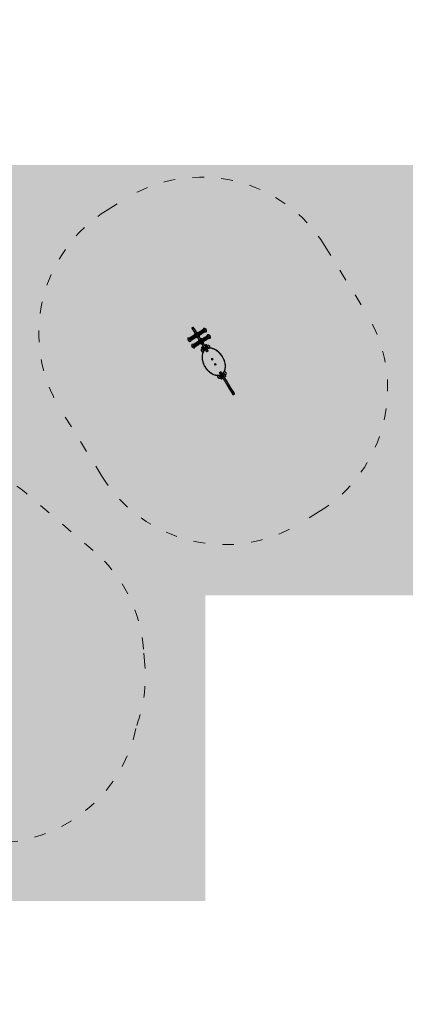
# Model space of a CAD drawing. Header units: millimetres. Extents: x 2943 to 3105, y 1618 to 1828.
# Tile 16 of 81: x 3031.58 to 3035.58, y 1733.64 to 1743.86. Entities that reach past the tile are written whole.
import ezdxf

# ---------------------------------------------------------------- set-up
doc = ezdxf.new("R2010")
doc.units = ezdxf.units.MM
doc.linetypes.add('ACAD_ISO03W100', pattern=[30, 12, -18])
for name, color, linetype, lineweight in [('1_strefa', 7, 'ACAD_ISO03W100', 13), ('1_trawa', 94, 'Continuous', 13), ('1_urządzenie', 7, 'Continuous', 9), ('wymiary', 7, 'Continuous', 9)]:
    doc.layers.add(name, color=color, linetype=linetype, lineweight=lineweight)
picture_1 = doc.add_image_def('image1.jpg', size_in_pixel=(9921, 7015))

msp = doc.modelspace()

# ---------------------------------------------------------------- hatches: boundary and pattern name
at = {"layer": '1_trawa'}
h = msp.add_hatch(dxfattribs=at)
h.set_pattern_fill('GRASS', color=256, scale=0.02)
h.paths.add_polyline_path([(3012.952, 1765.252), (3017.562, 1765.36), (3017.858, 1752.618), (3009.992, 1752.436), (3009.835, 1759.178), (3013.091, 1759.254)])
h.paths.add_polyline_path([(3026.861, 1742.347), (3027.104, 1730.399), (3031.684, 1730.694), (3031.426, 1734.716), (3033.51, 1734.716), (3033.51, 1737.884), (3035.671, 1737.884), (3035.671, 1742.347)])
h.paths.add_polyline_path([(3068.05, 1739.215), (3068.182, 1735.379), (3073.504, 1735.379), (3073.504, 1740.446), (3068.008, 1740.446)])

# ---------------------------------------------------------------- linework, layer by layer
at = {"layer": '1_strefa', "color": 0, "ltscale": 0.01}
for points in [[(3032.435, 1739.122), (3032.005, 1739.817, -0.414214), (3032.492, 1741.881), (3032.681, 1741.999, -0.414214), (3034.746, 1741.512), (3035.176, 1740.817, -0.414214), (3034.689, 1738.753), (3034.499, 1738.635, -0.414214)], [(3028.496, 1739.043, 0.228754), (3027.685, 1738.021, 0.139054), (3027.525, 1737.219), (3027.578, 1736.55, 0.414214), (3029.193, 1735.174), (3029.87, 1735.228, 0.070092), (3030.279, 1735.319, 0.087165), (3030.796, 1735.271), (3031.444, 1735.322, 0.337428), (3032.797, 1736.535, 0.107072), (3032.882, 1737.164), (3032.869, 1737.327, 0.198909), (3032.347, 1738.35), (3031.65, 1738.944, 0.129962), (3030.958, 1739.276), (3030.898, 1740.029, 0.414214), (3029.822, 1740.947), (3029.35, 1740.909, 0.414214), (3028.433, 1739.833)]]:
    msp.add_lwpolyline(points, format="xyb", close=True, dxfattribs=at)
at = {"layer": '1_urządzenie', "color": 0, "linetype": 'Continuous'}
for p, q in [((3033.375, 1740.647), (3033.369, 1740.657)), ((3033.381, 1740.668), (3033.37, 1740.661)), ((3033.381, 1740.668), (3033.37, 1740.661)), ((3033.37, 1740.661), (3033.377, 1740.65)), ((3033.37, 1740.661), (3033.37, 1740.661)), ((3033.377, 1740.644), (3033.375, 1740.647)), ((3033.388, 1740.657), (3033.377, 1740.65)), ((3033.377, 1740.65), (3033.38, 1740.645)), ((3033.385, 1740.631), (3033.377, 1740.644)), ((3033.391, 1740.652), (3033.38, 1740.645)), ((3033.38, 1740.645), (3033.388, 1740.633)), ((3033.388, 1740.657), (3033.381, 1740.668)), ((3033.381, 1740.668), (3033.381, 1740.668)), ((3033.385, 1740.667), (3033.391, 1740.657)), ((3033.386, 1740.629), (3033.385, 1740.631)), ((3033.411, 1740.589), (3033.386, 1740.629)), ((3033.391, 1740.652), (3033.388, 1740.657)), ((3033.399, 1740.639), (3033.388, 1740.633)), ((3033.399, 1740.638), (3033.388, 1740.631)), ((3033.388, 1740.633), (3033.388, 1740.631)), ((3033.388, 1740.631), (3033.413, 1740.592)), ((3033.391, 1740.657), (3033.393, 1740.654)), ((3033.399, 1740.639), (3033.391, 1740.652)), ((3033.393, 1740.654), (3033.401, 1740.641)), ((3033.399, 1740.638), (3033.399, 1740.639)), ((3033.424, 1740.598), (3033.399, 1740.638)), ((3033.401, 1740.641), (3033.402, 1740.639)), ((3033.402, 1740.639), (3033.427, 1740.599)), ((3033.42, 1740.616), (3033.42, 1740.616)), ((3033.448, 1740.571), (3033.42, 1740.616)), ((3033.449, 1740.575), (3033.425, 1740.615)), ((3033.435, 1740.611), (3033.434, 1740.611)), ((3033.45, 1740.585), (3033.434, 1740.611)), ((3033.451, 1740.585), (3033.435, 1740.611)), ((3033.439, 1740.614), (3033.436, 1740.612)), ((3033.452, 1740.586), (3033.436, 1740.612)), ((3033.455, 1740.588), (3033.439, 1740.614)), ((3033.443, 1740.616), (3033.44, 1740.614)), ((3033.456, 1740.588), (3033.44, 1740.614)), ((3033.442, 1740.612), (3033.441, 1740.611)), ((3033.459, 1740.59), (3033.443, 1740.616)), ((3033.447, 1740.619), (3033.444, 1740.617)), ((3033.46, 1740.591), (3033.444, 1740.617)), ((3033.446, 1740.614), (3033.445, 1740.614)), ((3033.463, 1740.593), (3033.447, 1740.619)), ((3033.451, 1740.621), (3033.448, 1740.619)), ((3033.464, 1740.593), (3033.448, 1740.619)), ((3033.45, 1740.617), (3033.449, 1740.616)), ((3033.467, 1740.595), (3033.451, 1740.621)), ((3033.455, 1740.624), (3033.452, 1740.622)), ((3033.469, 1740.596), (3033.452, 1740.622)), ((3033.454, 1740.619), (3033.453, 1740.619)), ((3033.472, 1740.598), (3033.455, 1740.624)), ((3033.459, 1740.626), (3033.456, 1740.625)), ((3033.473, 1740.598), (3033.456, 1740.625)), ((3033.458, 1740.622), (3033.457, 1740.621)), ((3033.476, 1740.6), (3033.459, 1740.626)), ((3033.464, 1740.629), (3033.461, 1740.627)), ((3033.477, 1740.601), (3033.461, 1740.627)), ((3033.462, 1740.625), (3033.461, 1740.624)), ((3033.48, 1740.603), (3033.464, 1740.629)), ((3033.468, 1740.631), (3033.465, 1740.63)), ((3033.481, 1740.603), (3033.465, 1740.63)), ((3033.466, 1740.627), (3033.465, 1740.626)), ((3033.484, 1740.605), (3033.468, 1740.631)), ((3033.472, 1740.634), (3033.469, 1740.632)), ((3033.485, 1740.606), (3033.469, 1740.632)), ((3033.47, 1740.63), (3033.469, 1740.629)), ((3033.488, 1740.608), (3033.472, 1740.634)), ((3033.476, 1740.636), (3033.473, 1740.635)), ((3033.489, 1740.609), (3033.473, 1740.635)), ((3033.474, 1740.632), (3033.473, 1740.631)), ((3033.492, 1740.61), (3033.476, 1740.636)), ((3033.48, 1740.639), (3033.477, 1740.637)), ((3033.493, 1740.611), (3033.477, 1740.637)), ((3033.478, 1740.635), (3033.477, 1740.634)), ((3033.496, 1740.613), (3033.48, 1740.639)), ((3033.484, 1740.642), (3033.481, 1740.64)), ((3033.497, 1740.614), (3033.481, 1740.64)), ((3033.483, 1740.637), (3033.481, 1740.636)), ((3033.5, 1740.615), (3033.484, 1740.642)), ((3033.501, 1740.616), (3033.485, 1740.642)), ((3033.487, 1740.64), (3033.486, 1740.639)), ((3033.51, 1740.617), (3033.49, 1740.65)), ((3033.491, 1740.612), (3033.492, 1740.613)), ((3033.493, 1740.609), (3033.492, 1740.61)), ((3033.494, 1740.61), (3033.493, 1740.611)), ((3033.494, 1740.61), (3033.497, 1740.612)), ((3033.495, 1740.615), (3033.496, 1740.615)), ((3033.497, 1740.612), (3033.496, 1740.613)), ((3033.498, 1740.613), (3033.497, 1740.614)), ((3033.498, 1740.613), (3033.501, 1740.614)), ((3033.499, 1740.617), (3033.5, 1740.618)), ((3033.501, 1740.614), (3033.5, 1740.615)), ((3033.502, 1740.615), (3033.501, 1740.616)), ((3033.52, 1740.628), (3033.504, 1740.654)), ((3033.511, 1740.616), (3033.51, 1740.617)), ((3033.52, 1740.627), (3033.52, 1740.628)), ((3033.328, 1740.545), (3033.344, 1740.518)), ((3033.338, 1740.556), (3033.359, 1740.522)), ((3033.346, 1740.556), (3033.363, 1740.529)), ((3033.351, 1740.559), (3033.348, 1740.557)), ((3033.348, 1740.557), (3033.364, 1740.53)), ((3033.349, 1740.555), (3033.348, 1740.554)), ((3033.351, 1740.559), (3033.367, 1740.532)), ((3033.355, 1740.562), (3033.352, 1740.56)), ((3033.352, 1740.56), (3033.368, 1740.533)), ((3033.353, 1740.557), (3033.352, 1740.556)), ((3033.355, 1740.562), (3033.371, 1740.534)), ((3033.359, 1740.564), (3033.356, 1740.562)), ((3033.356, 1740.562), (3033.372, 1740.535)), ((3033.357, 1740.56), (3033.356, 1740.559)), ((3033.359, 1740.564), (3033.375, 1740.537)), ((3033.363, 1740.567), (3033.36, 1740.565)), ((3033.36, 1740.565), (3033.376, 1740.538)), ((3033.361, 1740.562), (3033.36, 1740.562)), ((3033.362, 1740.532), (3033.363, 1740.533)), ((3033.363, 1740.567), (3033.379, 1740.54)), ((3033.367, 1740.569), (3033.364, 1740.567)), ((3033.364, 1740.567), (3033.381, 1740.54)), ((3033.365, 1740.565), (3033.364, 1740.564)), ((3033.364, 1740.53), (3033.367, 1740.532)), ((3033.366, 1740.535), (3033.367, 1740.535)), ((3033.367, 1740.569), (3033.384, 1740.542)), ((3033.371, 1740.572), (3033.368, 1740.57)), ((3033.368, 1740.57), (3033.385, 1740.543)), ((3033.37, 1740.567), (3033.368, 1740.567)), ((3033.368, 1740.533), (3033.371, 1740.534)), ((3033.37, 1740.537), (3033.371, 1740.538)), ((3033.371, 1740.572), (3033.388, 1740.545)), ((3033.375, 1740.574), (3033.372, 1740.572)), ((3033.372, 1740.572), (3033.389, 1740.545)), ((3033.374, 1740.57), (3033.372, 1740.569)), ((3033.372, 1740.535), (3033.375, 1740.537)), ((3033.374, 1740.54), (3033.375, 1740.54)), ((3033.375, 1740.574), (3033.392, 1740.547)), ((3033.379, 1740.577), (3033.376, 1740.575)), ((3033.376, 1740.575), (3033.393, 1740.548)), ((3033.376, 1740.538), (3033.379, 1740.54)), ((3033.378, 1740.572), (3033.377, 1740.572)), ((3033.378, 1740.542), (3033.379, 1740.543)), ((3033.379, 1740.577), (3033.396, 1740.55)), ((3033.383, 1740.579), (3033.38, 1740.577)), ((3033.38, 1740.577), (3033.397, 1740.55)), ((3033.382, 1740.575), (3033.381, 1740.574)), ((3033.381, 1740.54), (3033.384, 1740.542)), ((3033.382, 1740.545), (3033.383, 1740.545)), ((3033.383, 1740.579), (3033.4, 1740.552)), ((3033.387, 1740.582), (3033.384, 1740.58)), ((3033.384, 1740.58), (3033.401, 1740.553)), ((3033.386, 1740.577), (3033.385, 1740.577)), ((3033.385, 1740.543), (3033.388, 1740.545)), ((3033.386, 1740.547), (3033.387, 1740.548)), ((3033.387, 1740.582), (3033.404, 1740.555)), ((3033.391, 1740.584), (3033.388, 1740.582)), ((3033.388, 1740.582), (3033.405, 1740.555)), ((3033.39, 1740.58), (3033.389, 1740.579)), ((3033.389, 1740.545), (3033.392, 1740.547)), ((3033.39, 1740.55), (3033.391, 1740.55)), ((3033.391, 1740.584), (3033.408, 1740.557)), ((3033.395, 1740.587), (3033.392, 1740.585)), ((3033.392, 1740.585), (3033.409, 1740.558)), ((3033.394, 1740.582), (3033.393, 1740.582)), ((3033.393, 1740.548), (3033.396, 1740.55)), ((3033.394, 1740.552), (3033.395, 1740.553)), ((3033.395, 1740.587), (3033.412, 1740.56)), ((3033.397, 1740.588), (3033.397, 1740.587)), ((3033.397, 1740.588), (3033.414, 1740.561)), ((3033.397, 1740.587), (3033.413, 1740.56)), ((3033.398, 1740.585), (3033.397, 1740.584)), ((3033.397, 1740.55), (3033.4, 1740.552)), ((3033.398, 1740.598), (3033.424, 1740.557)), ((3033.398, 1740.555), (3033.399, 1740.555)), ((3033.399, 1740.602), (3033.399, 1740.602)), ((3033.399, 1740.602), (3033.428, 1740.556)), ((3033.401, 1740.553), (3033.404, 1740.555)), ((3033.402, 1740.557), (3033.403, 1740.558)), ((3033.405, 1740.555), (3033.408, 1740.557)), ((3033.406, 1740.56), (3033.408, 1740.56)), ((3033.409, 1740.558), (3033.412, 1740.56)), ((3033.413, 1740.586), (3033.411, 1740.589)), ((3033.411, 1740.562), (3033.412, 1740.563)), ((3033.424, 1740.598), (3033.413, 1740.592)), ((3033.413, 1740.592), (3033.414, 1740.589)), ((3033.429, 1740.56), (3033.413, 1740.586)), ((3033.413, 1740.56), (3033.414, 1740.561)), ((3033.425, 1740.596), (3033.414, 1740.589)), ((3033.414, 1740.589), (3033.43, 1740.563)), ((3033.42, 1740.51), (3033.417, 1740.508)), ((3033.417, 1740.508), (3033.424, 1740.498)), ((3033.42, 1740.51), (3033.427, 1740.5)), ((3033.424, 1740.513), (3033.421, 1740.511)), ((3033.421, 1740.511), (3033.428, 1740.5)), ((3033.423, 1740.508), (3033.422, 1740.508)), ((3033.425, 1740.596), (3033.424, 1740.598)), ((3033.424, 1740.513), (3033.431, 1740.502)), ((3033.441, 1740.57), (3033.425, 1740.596)), ((3033.428, 1740.515), (3033.425, 1740.514)), ((3033.425, 1740.514), (3033.432, 1740.503)), ((3033.427, 1740.511), (3033.426, 1740.51)), ((3033.427, 1740.599), (3033.429, 1740.596)), ((3033.428, 1740.556), (3033.43, 1740.558)), ((3033.428, 1740.515), (3033.435, 1740.505)), ((3033.429, 1740.596), (3033.445, 1740.57)), ((3033.447, 1740.531), (3033.429, 1740.56)), ((3033.432, 1740.518), (3033.429, 1740.516)), ((3033.429, 1740.516), (3033.436, 1740.505)), ((3033.441, 1740.57), (3033.43, 1740.563)), ((3033.43, 1740.563), (3033.449, 1740.533)), ((3033.431, 1740.514), (3033.43, 1740.513)), ((3033.432, 1740.518), (3033.439, 1740.507)), ((3033.436, 1740.52), (3033.433, 1740.519)), ((3033.433, 1740.519), (3033.44, 1740.508)), ((3033.435, 1740.516), (3033.434, 1740.515)), ((3033.436, 1740.52), (3033.443, 1740.51)), ((3033.438, 1740.609), (3033.437, 1740.609)), ((3033.438, 1740.522), (3033.438, 1740.521)), ((3033.438, 1740.522), (3033.445, 1740.511)), ((3033.438, 1740.521), (3033.444, 1740.511)), ((3033.439, 1740.519), (3033.438, 1740.518)), ((3033.439, 1740.532), (3033.449, 1740.516)), ((3033.44, 1740.536), (3033.44, 1740.536)), ((3033.44, 1740.536), (3033.451, 1740.518)), ((3033.46, 1740.54), (3033.441, 1740.57)), ((3033.443, 1740.51), (3033.453, 1740.493)), ((3033.444, 1740.511), (3033.454, 1740.494)), ((3033.445, 1740.57), (3033.449, 1740.569)), ((3033.445, 1740.57), (3033.463, 1740.541)), ((3033.445, 1740.511), (3033.455, 1740.495)), ((3033.471, 1740.491), (3033.447, 1740.531)), ((3033.449, 1740.569), (3033.448, 1740.571)), ((3033.45, 1740.573), (3033.449, 1740.575)), ((3033.46, 1740.54), (3033.449, 1740.533)), ((3033.449, 1740.533), (3033.475, 1740.492)), ((3033.449, 1740.516), (3033.465, 1740.491)), ((3033.45, 1740.587), (3033.451, 1740.587)), ((3033.451, 1740.584), (3033.45, 1740.585)), ((3033.452, 1740.584), (3033.451, 1740.585)), ((3033.451, 1740.584), (3033.452, 1740.584)), ((3033.451, 1740.518), (3033.469, 1740.49)), ((3033.453, 1740.585), (3033.452, 1740.586)), ((3033.453, 1740.585), (3033.456, 1740.587)), ((3033.454, 1740.589), (3033.455, 1740.59)), ((3033.456, 1740.587), (3033.455, 1740.588)), ((3033.457, 1740.587), (3033.456, 1740.588)), ((3033.457, 1740.587), (3033.46, 1740.589)), ((3033.458, 1740.592), (3033.459, 1740.592)), ((3033.46, 1740.589), (3033.459, 1740.59)), ((3033.461, 1740.549), (3033.459, 1740.548)), ((3033.461, 1740.59), (3033.46, 1740.591)), ((3033.486, 1740.499), (3033.46, 1740.54)), ((3033.461, 1740.59), (3033.464, 1740.592)), ((3033.49, 1740.503), (3033.461, 1740.549)), ((3033.462, 1740.594), (3033.463, 1740.595)), ((3033.464, 1740.592), (3033.463, 1740.593)), ((3033.463, 1740.541), (3033.487, 1740.501)), ((3033.465, 1740.592), (3033.464, 1740.593)), ((3033.465, 1740.592), (3033.468, 1740.594)), ((3033.466, 1740.597), (3033.468, 1740.598)), ((3033.491, 1740.507), (3033.466, 1740.548)), ((3033.468, 1740.594), (3033.467, 1740.595)), ((3033.469, 1740.595), (3033.472, 1740.597)), ((3033.469, 1740.595), (3033.469, 1740.596)), ((3033.471, 1740.599), (3033.472, 1740.6)), ((3033.472, 1740.597), (3033.472, 1740.598)), ((3033.473, 1740.597), (3033.476, 1740.599)), ((3033.473, 1740.597), (3033.473, 1740.598)), ((3033.475, 1740.602), (3033.476, 1740.603)), ((3033.476, 1740.545), (3033.475, 1740.544)), ((3033.492, 1740.517), (3033.475, 1740.544)), ((3033.476, 1740.599), (3033.476, 1740.6)), ((3033.493, 1740.518), (3033.476, 1740.545)), ((3033.477, 1740.6), (3033.48, 1740.602)), ((3033.477, 1740.6), (3033.477, 1740.601)), ((3033.48, 1740.547), (3033.477, 1740.546)), ((3033.494, 1740.519), (3033.477, 1740.546)), ((3033.479, 1740.543), (3033.478, 1740.542)), ((3033.479, 1740.604), (3033.48, 1740.605)), ((3033.48, 1740.602), (3033.48, 1740.603)), ((3033.497, 1740.52), (3033.48, 1740.547)), ((3033.481, 1740.603), (3033.484, 1740.604)), ((3033.481, 1740.603), (3033.481, 1740.603)), ((3033.484, 1740.55), (3033.481, 1740.548)), ((3033.498, 1740.521), (3033.481, 1740.548)), ((3033.483, 1740.546), (3033.482, 1740.545)), ((3033.483, 1740.607), (3033.484, 1740.608)), ((3033.484, 1740.604), (3033.484, 1740.605)), ((3033.501, 1740.523), (3033.484, 1740.55)), ((3033.485, 1740.605), (3033.488, 1740.607)), ((3033.485, 1740.605), (3033.485, 1740.606)), ((3033.488, 1740.552), (3033.485, 1740.551)), ((3033.502, 1740.524), (3033.485, 1740.551)), ((3033.487, 1740.548), (3033.486, 1740.547)), ((3033.487, 1740.609), (3033.488, 1740.61)), ((3033.488, 1740.607), (3033.488, 1740.608)), ((3033.505, 1740.525), (3033.488, 1740.552)), ((3033.49, 1740.608), (3033.489, 1740.609)), ((3033.492, 1740.555), (3033.489, 1740.553)), ((3033.506, 1740.526), (3033.489, 1740.553)), ((3033.49, 1740.608), (3033.493, 1740.609)), ((3033.491, 1740.551), (3033.49, 1740.55)), ((3033.491, 1740.52), (3033.492, 1740.521)), ((3033.509, 1740.528), (3033.492, 1740.555)), ((3033.492, 1740.517), (3033.493, 1740.518)), ((3033.496, 1740.558), (3033.493, 1740.556)), ((3033.51, 1740.529), (3033.493, 1740.556)), ((3033.495, 1740.553), (3033.494, 1740.552)), ((3033.494, 1740.519), (3033.497, 1740.52)), ((3033.495, 1740.523), (3033.496, 1740.524)), ((3033.513, 1740.53), (3033.496, 1740.558)), ((3033.5, 1740.56), (3033.498, 1740.558)), ((3033.514, 1740.531), (3033.498, 1740.558)), ((3033.499, 1740.556), (3033.498, 1740.555)), ((3033.498, 1740.521), (3033.501, 1740.523)), ((3033.499, 1740.525), (3033.5, 1740.526)), ((3033.517, 1740.533), (3033.5, 1740.56)), ((3033.505, 1740.563), (3033.502, 1740.561)), ((3033.518, 1740.534), (3033.502, 1740.561)), ((3033.503, 1740.558), (3033.502, 1740.557)), ((3033.502, 1740.524), (3033.505, 1740.525)), ((3033.503, 1740.528), (3033.504, 1740.529)), ((3033.521, 1740.536), (3033.505, 1740.563)), ((3033.509, 1740.565), (3033.506, 1740.563)), ((3033.522, 1740.536), (3033.506, 1740.563)), ((3033.507, 1740.561), (3033.506, 1740.56)), ((3033.506, 1740.526), (3033.509, 1740.528)), ((3033.507, 1740.53), (3033.509, 1740.531)), ((3033.525, 1740.538), (3033.509, 1740.565)), ((3033.513, 1740.568), (3033.51, 1740.566)), ((3033.526, 1740.539), (3033.51, 1740.566)), ((3033.511, 1740.563), (3033.51, 1740.563)), ((3033.51, 1740.529), (3033.513, 1740.53)), ((3033.512, 1740.533), (3033.513, 1740.534)), ((3033.529, 1740.541), (3033.513, 1740.568)), ((3033.517, 1740.57), (3033.514, 1740.568)), ((3033.531, 1740.541), (3033.514, 1740.568)), ((3033.515, 1740.566), (3033.514, 1740.565)), ((3033.514, 1740.531), (3033.517, 1740.533)), ((3033.516, 1740.536), (3033.517, 1740.536)), ((3033.534, 1740.543), (3033.517, 1740.57)), ((3033.521, 1740.573), (3033.518, 1740.571)), ((3033.535, 1740.544), (3033.518, 1740.571)), ((3033.519, 1740.568), (3033.518, 1740.568)), ((3033.518, 1740.534), (3033.521, 1740.536)), ((3033.52, 1740.538), (3033.521, 1740.539)), ((3033.538, 1740.546), (3033.521, 1740.573)), ((3033.525, 1740.575), (3033.522, 1740.573)), ((3033.539, 1740.546), (3033.522, 1740.573)), ((3033.524, 1740.571), (3033.522, 1740.57)), ((3033.522, 1740.536), (3033.525, 1740.538)), ((3033.524, 1740.541), (3033.525, 1740.541)), ((3033.542, 1740.548), (3033.525, 1740.575)), ((3033.543, 1740.549), (3033.526, 1740.576)), ((3033.526, 1740.539), (3033.529, 1740.541)), ((3033.528, 1740.573), (3033.527, 1740.573)), ((3033.528, 1740.543), (3033.529, 1740.544)), ((3033.552, 1740.55), (3033.531, 1740.583)), ((3033.531, 1740.541), (3033.534, 1740.543)), ((3033.532, 1740.546), (3033.533, 1740.546)), ((3033.535, 1740.544), (3033.538, 1740.546)), ((3033.536, 1740.548), (3033.537, 1740.549)), ((3033.539, 1740.546), (3033.542, 1740.548)), ((3033.54, 1740.551), (3033.541, 1740.551)), ((3033.562, 1740.56), (3033.545, 1740.587)), ((3033.369, 1740.479), (3033.375, 1740.468)), ((3033.375, 1740.468), (3033.385, 1740.452)), ((3033.379, 1740.489), (3033.387, 1740.476)), ((3033.387, 1740.49), (3033.394, 1740.48)), ((3033.387, 1740.476), (3033.4, 1740.456)), ((3033.392, 1740.493), (3033.389, 1740.491)), ((3033.389, 1740.491), (3033.395, 1740.48)), ((3033.39, 1740.488), (3033.389, 1740.488)), ((3033.392, 1740.493), (3033.398, 1740.482)), ((3033.396, 1740.495), (3033.393, 1740.493)), ((3033.393, 1740.493), (3033.399, 1740.483)), ((3033.394, 1740.491), (3033.393, 1740.49)), ((3033.394, 1740.48), (3033.404, 1740.463)), ((3033.395, 1740.48), (3033.405, 1740.464)), ((3033.396, 1740.495), (3033.402, 1740.485)), ((3033.4, 1740.498), (3033.397, 1740.496)), ((3033.397, 1740.496), (3033.403, 1740.485)), ((3033.398, 1740.493), (3033.397, 1740.493)), ((3033.398, 1740.482), (3033.408, 1740.466)), ((3033.399, 1740.483), (3033.409, 1740.466)), ((3033.4, 1740.498), (3033.406, 1740.487)), ((3033.404, 1740.5), (3033.401, 1740.498)), ((3033.401, 1740.498), (3033.407, 1740.488)), ((3033.402, 1740.496), (3033.401, 1740.495)), ((3033.402, 1740.485), (3033.412, 1740.468)), ((3033.403, 1740.485), (3033.413, 1740.469)), ((3033.403, 1740.466), (3033.404, 1740.466)), ((3033.404, 1740.5), (3033.41, 1740.49)), ((3033.408, 1740.503), (3033.405, 1740.501)), ((3033.405, 1740.501), (3033.411, 1740.49)), ((3033.406, 1740.498), (3033.405, 1740.498)), ((3033.405, 1740.464), (3033.408, 1740.466)), ((3033.406, 1740.487), (3033.416, 1740.471)), ((3033.407, 1740.488), (3033.418, 1740.471)), ((3033.407, 1740.468), (3033.408, 1740.469)), ((3033.408, 1740.503), (3033.414, 1740.492)), ((3033.412, 1740.505), (3033.409, 1740.503)), ((3033.409, 1740.503), (3033.416, 1740.493)), ((3033.411, 1740.501), (3033.409, 1740.5)), ((3033.409, 1740.466), (3033.412, 1740.468)), ((3033.41, 1740.49), (3033.421, 1740.473)), ((3033.411, 1740.49), (3033.422, 1740.474)), ((3033.411, 1740.471), (3033.412, 1740.471)), ((3033.412, 1740.505), (3033.418, 1740.495)), ((3033.416, 1740.508), (3033.413, 1740.506)), ((3033.413, 1740.506), (3033.42, 1740.495)), ((3033.413, 1740.469), (3033.416, 1740.471)), ((3033.415, 1740.503), (3033.414, 1740.503)), ((3033.414, 1740.492), (3033.425, 1740.476)), ((3033.415, 1740.473), (3033.416, 1740.474)), ((3033.416, 1740.508), (3033.423, 1740.497)), ((3033.416, 1740.493), (3033.426, 1740.476)), ((3033.419, 1740.506), (3033.418, 1740.505)), ((3033.418, 1740.495), (3033.429, 1740.478)), ((3033.418, 1740.471), (3033.421, 1740.473)), ((3033.419, 1740.476), (3033.42, 1740.476)), ((3033.42, 1740.495), (3033.43, 1740.479)), ((3033.422, 1740.474), (3033.425, 1740.476)), ((3033.423, 1740.497), (3033.433, 1740.481)), ((3033.423, 1740.478), (3033.424, 1740.479)), ((3033.424, 1740.498), (3033.434, 1740.481)), ((3033.426, 1740.476), (3033.429, 1740.478)), ((3033.427, 1740.5), (3033.437, 1740.483)), ((3033.427, 1740.481), (3033.428, 1740.481)), ((3033.428, 1740.5), (3033.438, 1740.484)), ((3033.43, 1740.479), (3033.433, 1740.481)), ((3033.431, 1740.502), (3033.441, 1740.486)), ((3033.431, 1740.483), (3033.432, 1740.484)), ((3033.432, 1740.503), (3033.442, 1740.486)), ((3033.434, 1740.481), (3033.437, 1740.483)), ((3033.435, 1740.505), (3033.445, 1740.488)), ((3033.435, 1740.486), (3033.436, 1740.487)), ((3033.436, 1740.505), (3033.446, 1740.489)), ((3033.438, 1740.484), (3033.441, 1740.486)), ((3033.439, 1740.507), (3033.449, 1740.491)), ((3033.439, 1740.488), (3033.44, 1740.489)), ((3033.44, 1740.508), (3033.45, 1740.492)), ((3033.442, 1740.486), (3033.445, 1740.488)), ((3033.443, 1740.491), (3033.445, 1740.492)), ((3033.446, 1740.489), (3033.449, 1740.491)), ((3033.447, 1740.493), (3033.449, 1740.494)), ((3033.45, 1740.492), (3033.453, 1740.493)), ((3033.452, 1740.496), (3033.453, 1740.497)), ((3033.454, 1740.494), (3033.455, 1740.495)), ((3033.466, 1740.432), (3033.468, 1740.429)), ((3033.466, 1740.432), (3033.469, 1740.428)), ((3033.468, 1740.429), (3033.481, 1740.409)), ((3033.469, 1740.49), (3033.471, 1740.491)), ((3033.469, 1740.428), (3033.481, 1740.409)), ((3033.475, 1740.486), (3033.471, 1740.491)), ((3033.49, 1740.425), (3033.471, 1740.456)), ((3033.483, 1740.467), (3033.472, 1740.46)), ((3033.472, 1740.46), (3033.493, 1740.426)), ((3033.486, 1740.499), (3033.475, 1740.492)), ((3033.475, 1740.492), (3033.478, 1740.486)), ((3033.485, 1740.47), (3033.475, 1740.486)), ((3033.476, 1740.445), (3033.476, 1740.445)), ((3033.476, 1740.445), (3033.48, 1740.439)), ((3033.489, 1740.493), (3033.478, 1740.486)), ((3033.478, 1740.486), (3033.488, 1740.47)), ((3033.48, 1740.439), (3033.493, 1740.42)), ((3033.504, 1740.433), (3033.483, 1740.467)), ((3033.499, 1740.446), (3033.485, 1740.47)), ((3033.489, 1740.493), (3033.486, 1740.499)), ((3033.487, 1740.501), (3033.49, 1740.503)), ((3033.487, 1740.501), (3033.491, 1740.496)), ((3033.499, 1740.476), (3033.488, 1740.47)), ((3033.488, 1740.47), (3033.503, 1740.445)), ((3033.499, 1740.476), (3033.489, 1740.493)), ((3033.493, 1740.426), (3033.49, 1740.425)), ((3033.493, 1740.42), (3033.49, 1740.425)), ((3033.491, 1740.496), (3033.501, 1740.48)), ((3033.493, 1740.426), (3033.504, 1740.433)), ((3033.493, 1740.426), (3033.493, 1740.42)), ((3033.514, 1740.452), (3033.499, 1740.476)), ((3033.503, 1740.44), (3033.499, 1740.446)), ((3033.501, 1740.48), (3033.515, 1740.456)), ((3033.514, 1740.452), (3033.503, 1740.445)), ((3033.503, 1740.445), (3033.507, 1740.439)), ((3033.508, 1740.432), (3033.503, 1740.44)), ((3033.515, 1740.487), (3033.504, 1740.48)), ((3033.504, 1740.48), (3033.525, 1740.446)), ((3033.506, 1740.434), (3033.504, 1740.433)), ((3033.504, 1740.433), (3033.504, 1740.433)), ((3033.518, 1740.446), (3033.507, 1740.439)), ((3033.507, 1740.439), (3033.512, 1740.431)), ((3033.515, 1740.419), (3033.508, 1740.432)), ((3033.518, 1740.416), (3033.508, 1740.432)), ((3033.523, 1740.438), (3033.512, 1740.431)), ((3033.512, 1740.431), (3033.522, 1740.415)), ((3033.518, 1740.446), (3033.514, 1740.452)), ((3033.536, 1740.453), (3033.515, 1740.487)), ((3033.515, 1740.456), (3033.519, 1740.45)), ((3033.523, 1740.438), (3033.518, 1740.446)), ((3033.521, 1740.411), (3033.518, 1740.416)), ((3033.519, 1740.486), (3033.539, 1740.455)), ((3033.519, 1740.45), (3033.524, 1740.442)), ((3033.533, 1740.422), (3033.522, 1740.415)), ((3033.522, 1740.415), (3033.525, 1740.41)), ((3033.523, 1740.445), (3033.525, 1740.446)), ((3033.533, 1740.422), (3033.523, 1740.438)), ((3033.524, 1740.442), (3033.534, 1740.426)), ((3033.536, 1740.453), (3033.525, 1740.446)), ((3033.525, 1740.446), (3033.525, 1740.446)), ((3033.525, 1740.442), (3033.532, 1740.43)), ((3033.536, 1740.417), (3033.525, 1740.41)), ((3033.527, 1740.476), (3033.526, 1740.476)), ((3033.542, 1740.45), (3033.527, 1740.476)), ((3033.536, 1740.417), (3033.533, 1740.422)), ((3033.534, 1740.426), (3033.537, 1740.421)), ((3033.536, 1740.453), (3033.539, 1740.455)), ((3033.542, 1740.45), (3033.536, 1740.453)), ((3033.539, 1740.455), (3033.542, 1740.45)), ((3033.557, 1740.456), (3033.543, 1740.479)), ((3033.557, 1740.456), (3033.543, 1740.479)), ((3033.58, 1740.337), (3033.577, 1740.335)), ((3033.577, 1740.335), (3033.577, 1740.333)), ((3033.579, 1740.334), (3033.577, 1740.335)), ((3033.579, 1740.334), (3033.577, 1740.333)), ((3033.577, 1740.333), (3033.58, 1740.331)), ((3033.58, 1740.335), (3033.579, 1740.334)), ((3033.579, 1740.334), (3033.58, 1740.333)), ((3033.579, 1740.334), (3033.579, 1740.334)), ((3033.582, 1740.336), (3033.58, 1740.337)), ((3033.58, 1740.335), (3033.58, 1740.337)), ((3033.581, 1740.335), (3033.58, 1740.335)), ((3033.58, 1740.333), (3033.581, 1740.334)), ((3033.58, 1740.331), (3033.582, 1740.333)), ((3033.58, 1740.333), (3033.58, 1740.331)), ((3033.581, 1740.335), (3033.582, 1740.336)), ((3033.581, 1740.334), (3033.581, 1740.335)), ((3033.581, 1740.334), (3033.582, 1740.333)), ((3033.582, 1740.333), (3033.582, 1740.336)), ((3033.612, 1740.284), (3033.61, 1740.283)), ((3033.61, 1740.283), (3033.61, 1740.28)), ((3033.612, 1740.282), (3033.61, 1740.283)), ((3033.612, 1740.281), (3033.61, 1740.28)), ((3033.61, 1740.28), (3033.612, 1740.278)), ((3033.615, 1740.283), (3033.612, 1740.284)), ((3033.612, 1740.282), (3033.612, 1740.284)), ((3033.613, 1740.282), (3033.612, 1740.282)), ((3033.612, 1740.282), (3033.612, 1740.282)), ((3033.612, 1740.282), (3033.612, 1740.281)), ((3033.612, 1740.28), (3033.613, 1740.281)), ((3033.612, 1740.281), (3033.612, 1740.28)), ((3033.612, 1740.278), (3033.615, 1740.28)), ((3033.612, 1740.28), (3033.612, 1740.278)), ((3033.613, 1740.282), (3033.615, 1740.283)), ((3033.613, 1740.281), (3033.613, 1740.282)), ((3033.613, 1740.281), (3033.615, 1740.28)), ((3033.615, 1740.28), (3033.615, 1740.283)), ((3033.671, 1740.204), (3033.655, 1740.196)), ((3033.668, 1740.203), (3033.657, 1740.196)), ((3033.692, 1740.165), (3033.668, 1740.203)), ((3033.671, 1740.204), (3033.695, 1740.165)), ((3033.713, 1740.205), (3033.712, 1740.207)), ((3033.713, 1740.205), (3033.712, 1740.207)), ((3033.726, 1740.184), (3033.713, 1740.205)), ((3033.726, 1740.184), (3033.713, 1740.205)), ((3033.635, 1740.159), (3033.649, 1740.136)), ((3033.635, 1740.159), (3033.649, 1740.136)), ((3033.651, 1740.165), (3033.666, 1740.139)), ((3033.653, 1740.161), (3033.651, 1740.165)), ((3033.651, 1740.165), (3033.656, 1740.162)), ((3033.656, 1740.162), (3033.653, 1740.161)), ((3033.673, 1740.129), (3033.653, 1740.161)), ((3033.679, 1740.155), (3033.655, 1740.194)), ((3033.656, 1740.162), (3033.667, 1740.169)), ((3033.656, 1740.162), (3033.677, 1740.128)), ((3033.657, 1740.196), (3033.681, 1740.158)), ((3033.668, 1740.173), (3033.66, 1740.186)), ((3033.666, 1740.139), (3033.667, 1740.14)), ((3033.669, 1740.171), (3033.667, 1740.169)), ((3033.688, 1740.135), (3033.667, 1740.169)), ((3033.667, 1740.169), (3033.667, 1740.169)), ((3033.677, 1740.196), (3033.685, 1740.184)), ((3033.677, 1740.128), (3033.688, 1740.135)), ((3033.711, 1740.105), (3033.679, 1740.155)), ((3033.692, 1740.165), (3033.681, 1740.158)), ((3033.681, 1740.158), (3033.713, 1740.106)), ((3033.686, 1740.181), (3033.688, 1740.182)), ((3033.699, 1740.189), (3033.688, 1740.182)), ((3033.688, 1740.182), (3033.709, 1740.148)), ((3033.688, 1740.182), (3033.688, 1740.182)), ((3033.724, 1740.113), (3033.692, 1740.165)), ((3033.695, 1740.165), (3033.727, 1740.115)), ((3033.716, 1740.17), (3033.699, 1740.195)), ((3033.699, 1740.195), (3033.702, 1740.191)), ((3033.699, 1740.189), (3033.699, 1740.195)), ((3033.699, 1740.189), (3033.702, 1740.191)), ((3033.72, 1740.155), (3033.699, 1740.189)), ((3033.702, 1740.191), (3033.721, 1740.159)), ((3033.709, 1740.148), (3033.72, 1740.155)), ((3033.761, 1740.022), (3033.711, 1740.105)), ((3033.724, 1740.113), (3033.713, 1740.106)), ((3033.713, 1740.106), (3033.765, 1740.023)), ((3033.716, 1740.17), (3033.716, 1740.17)), ((3033.776, 1740.029), (3033.724, 1740.113)), ((3033.727, 1740.115), (3033.778, 1740.032)), ((3033.787, 1739.981), (3033.761, 1740.022)), ((3033.765, 1740.023), (3033.776, 1740.029)), ((3033.776, 1740.029), (3033.765, 1740.022)), ((3033.765, 1740.023), (3033.765, 1740.022)), ((3033.765, 1740.022), (3033.791, 1739.981)), ((3033.776, 1740.029), (3033.776, 1740.029)), ((3033.802, 1739.988), (3033.776, 1740.029)), ((3033.778, 1740.032), (3033.803, 1739.991)), ((3033.787, 1739.981), (3033.788, 1739.98)), ((3033.795, 1739.967), (3033.788, 1739.98)), ((3033.791, 1739.981), (3033.802, 1739.988)), ((3033.802, 1739.987), (3033.791, 1739.98)), ((3033.791, 1739.981), (3033.791, 1739.98)), ((3033.791, 1739.98), (3033.8, 1739.966)), ((3033.8, 1739.966), (3033.811, 1739.973)), ((3033.802, 1739.988), (3033.802, 1739.987)), ((3033.811, 1739.973), (3033.802, 1739.987)), ((3033.804, 1739.99), (3033.803, 1739.991)), ((3033.804, 1739.99), (3033.812, 1739.977))]:
    msp.add_line(p, q, dxfattribs=at)
at = {"layer": '1_urządzenie', "color": 0, "linetype": 'Continuous', "flags": 128}
for points in [[(3033.377, 1740.65), (3033.376, 1740.65), (3033.376, 1740.649), (3033.376, 1740.649), (3033.375, 1740.648), (3033.375, 1740.648), (3033.375, 1740.648), (3033.375, 1740.648), (3033.375, 1740.647)], [(3033.388, 1740.631), (3033.388, 1740.631), (3033.387, 1740.631), (3033.387, 1740.63), (3033.387, 1740.63), (3033.386, 1740.63), (3033.386, 1740.629), (3033.386, 1740.629), (3033.386, 1740.629)], [(3033.388, 1740.657), (3033.388, 1740.657), (3033.389, 1740.657), (3033.389, 1740.657), (3033.39, 1740.658), (3033.39, 1740.658), (3033.391, 1740.658), (3033.391, 1740.658), (3033.391, 1740.657)], [(3033.399, 1740.638), (3033.4, 1740.638), (3033.4, 1740.639), (3033.401, 1740.639), (3033.401, 1740.639), (3033.402, 1740.639), (3033.402, 1740.639), (3033.402, 1740.639), (3033.402, 1740.639)], [(3033.413, 1740.592), (3033.412, 1740.591), (3033.412, 1740.591), (3033.412, 1740.591), (3033.411, 1740.59), (3033.411, 1740.59), (3033.411, 1740.59), (3033.411, 1740.589), (3033.411, 1740.589)], [(3033.424, 1740.598), (3033.424, 1740.599), (3033.425, 1740.599), (3033.425, 1740.599), (3033.426, 1740.599), (3033.426, 1740.599), (3033.427, 1740.599), (3033.427, 1740.599), (3033.427, 1740.599)], [(3033.475, 1740.492), (3033.474, 1740.492), (3033.474, 1740.491), (3033.473, 1740.491), (3033.473, 1740.491), (3033.472, 1740.491), (3033.472, 1740.491), (3033.471, 1740.491), (3033.471, 1740.491)], [(3033.478, 1740.486), (3033.478, 1740.486), (3033.477, 1740.485), (3033.477, 1740.485), (3033.476, 1740.485), (3033.476, 1740.485), (3033.475, 1740.485), (3033.475, 1740.485), (3033.475, 1740.486)], [(3033.486, 1740.499), (3033.486, 1740.499), (3033.487, 1740.499), (3033.487, 1740.5), (3033.487, 1740.5), (3033.487, 1740.501), (3033.488, 1740.501), (3033.488, 1740.501), (3033.487, 1740.501)], [(3033.489, 1740.493), (3033.49, 1740.493), (3033.49, 1740.493), (3033.491, 1740.494), (3033.491, 1740.494), (3033.491, 1740.495), (3033.491, 1740.495), (3033.491, 1740.495), (3033.491, 1740.496)], [(3033.681, 1740.158), (3033.68, 1740.158), (3033.68, 1740.158), (3033.68, 1740.157), (3033.679, 1740.157), (3033.679, 1740.156), (3033.679, 1740.156), (3033.679, 1740.155), (3033.679, 1740.155)], [(3033.695, 1740.165), (3033.695, 1740.165), (3033.695, 1740.166), (3033.695, 1740.166), (3033.694, 1740.166), (3033.694, 1740.166), (3033.693, 1740.166), (3033.692, 1740.165), (3033.692, 1740.165)], [(3033.765, 1740.023), (3033.764, 1740.022), (3033.764, 1740.022), (3033.763, 1740.022), (3033.763, 1740.022), (3033.762, 1740.022), (3033.762, 1740.022), (3033.762, 1740.022), (3033.761, 1740.022)], [(3033.765, 1740.022), (3033.764, 1740.022), (3033.764, 1740.022), (3033.763, 1740.022), (3033.763, 1740.022), (3033.762, 1740.022), (3033.762, 1740.022), (3033.762, 1740.022), (3033.761, 1740.022)], [(3033.778, 1740.032), (3033.778, 1740.032), (3033.778, 1740.032), (3033.778, 1740.031), (3033.777, 1740.031), (3033.777, 1740.03), (3033.777, 1740.03), (3033.776, 1740.03), (3033.776, 1740.029)], [(3033.778, 1740.032), (3033.778, 1740.032), (3033.778, 1740.032), (3033.778, 1740.031), (3033.778, 1740.031), (3033.777, 1740.03), (3033.777, 1740.03), (3033.776, 1740.029), (3033.776, 1740.029)], [(3033.791, 1739.981), (3033.79, 1739.981), (3033.79, 1739.98), (3033.789, 1739.98), (3033.789, 1739.98), (3033.788, 1739.98), (3033.788, 1739.98), (3033.787, 1739.98), (3033.787, 1739.981)], [(3033.791, 1739.98), (3033.79, 1739.98), (3033.79, 1739.98), (3033.789, 1739.98), (3033.789, 1739.979), (3033.789, 1739.979), (3033.788, 1739.979), (3033.788, 1739.979), (3033.788, 1739.98)], [(3033.803, 1739.991), (3033.803, 1739.99), (3033.803, 1739.99), (3033.803, 1739.99), (3033.803, 1739.989), (3033.803, 1739.989), (3033.803, 1739.988), (3033.802, 1739.988), (3033.802, 1739.988)], [(3033.804, 1739.99), (3033.804, 1739.989), (3033.804, 1739.989), (3033.804, 1739.989), (3033.804, 1739.989), (3033.803, 1739.988), (3033.803, 1739.988), (3033.802, 1739.987), (3033.802, 1739.987)]]:
    msp.add_lwpolyline(points, dxfattribs=at)
at = {"layer": '1_urządzenie', "color": 0, "linetype": 'Continuous'}
for centre, radius in [((3033.58, 1740.334), 0.00795), ((3033.58, 1740.334), 0.00825), ((3033.612, 1740.281), 0.00825), ((3033.612, 1740.281), 0.00795)]:
    msp.add_circle(centre, radius, dxfattribs=at)
for centre, radius, start, end in [((3033.372, 1740.658), 0.003, 121.7332, 211.7332), ((3033.372, 1740.658), 0.003, 121.7142, 211.7142), ((3033.384, 1740.637), 0.00906, 117.0203, 136.144), ((3033.383, 1740.665), 0.003, 31.6308, 121.7333), ((3033.383, 1740.665), 0.003, 31.7522, 121.7522), ((3033.424, 1740.572), 0.0712, 121.1297, 123.5442), ((3033.396, 1740.645), 0.00906, 107.3225, 126.4461), ((3033.437, 1740.579), 0.0712, 119.9223, 122.3367), ((3033.422, 1740.613), 0.003, 31.7332, 121.7332), ((3033.43, 1740.615), 0.006, 189.0055, 306.1867), ((3033.479, 1740.651), 0.011, 305.2418, 352.3511), ((3033.497, 1740.65), 0.00765, 31.7332, 180.2079), ((3033.507, 1740.605), 0.011, 71.1153, 118.2247), ((3033.506, 1740.636), 0.0151, 33.0907, 93.5908), ((3033.514, 1740.623), 0.00765, 243.2586, 31.7332), ((3033.507, 1740.635), 0.0151, 329.6133, 37.0629), ((3033.341, 1740.537), 0.0151, 149.0492, 220.9992), ((3033.334, 1740.549), 0.00765, 63.2586, 211.7332), ((3033.342, 1740.535), 0.0151, 213.0907, 273.5908), ((3033.341, 1740.566), 0.011, 251.1153, 298.2247), ((3033.351, 1740.522), 0.00765, 211.7332, 0.2079), ((3033.369, 1740.52), 0.011, 125.2418, 172.3511), ((3033.394, 1740.593), 0.006, 301.7332, 31.7332), ((3033.401, 1740.6), 0.003, 121.7332, 211.7332), ((3033.415, 1740.587), 0.00275, 116.0631, 204.6267), ((3033.418, 1740.556), 0.006, 9.0055, 126.1867), ((3033.426, 1740.559), 0.003, 211.7332, 301.7332), ((3033.427, 1740.594), 0.00275, 38.8397, 127.4033), ((3033.432, 1740.561), 0.0027, 114.4746, 201.8819), ((3033.435, 1740.527), 0.006, 301.7332, 31.7332), ((3033.442, 1740.533), 0.003, 121.7332, 211.7332), ((3033.443, 1740.568), 0.0027, 41.5846, 128.9918), ((3033.451, 1740.528), 0.0055, 114.0596, 146.0838), ((3033.454, 1740.579), 0.006, 121.7332, 211.7332), ((3033.447, 1740.572), 0.003, 301.7332, 31.7332), ((3033.464, 1740.536), 0.0055, 97.3827, 129.4069), ((3033.463, 1740.547), 0.003, 31.7332, 121.7332), ((3033.472, 1740.549), 0.006, 189.0055, 306.1867), ((3033.495, 1740.512), 0.006, 121.7332, 211.7332), ((3033.52, 1740.585), 0.011, 305.2418, 352.3511), ((3033.538, 1740.583), 0.00765, 31.7332, 180.2079), ((3033.548, 1740.539), 0.011, 71.1153, 118.2247), ((3033.547, 1740.57), 0.0151, 33.0907, 93.5908), ((3033.555, 1740.556), 0.00765, 243.2586, 31.7332), ((3033.549, 1740.568), 0.0151, 329.0492, 40.9992), ((3033.382, 1740.471), 0.0151, 149.0492, 220.9992), ((3033.375, 1740.483), 0.00765, 63.2586, 211.7332), ((3033.383, 1740.469), 0.0151, 213.0907, 273.5908), ((3033.382, 1740.5), 0.011, 251.1153, 298.2247), ((3033.392, 1740.456), 0.00765, 211.7332, 0.2079), ((3033.411, 1740.454), 0.011, 125.2418, 172.3511), ((3033.459, 1740.49), 0.006, 9.0055, 126.1867), ((3033.467, 1740.492), 0.003, 211.7332, 301.7332), ((3033.473, 1740.458), 0.003, 121.7332, 211.7332), ((3033.486, 1740.468), 0.00304, 31.6957, 199.1986), ((3033.487, 1740.472), 0.00273, 220.0123, 308.1159), ((3033.488, 1740.505), 0.003, 301.7332, 31.7332), ((3033.498, 1740.479), 0.00273, 295.3506, 23.4541), ((3033.502, 1740.448), 0.00297, 212.2739, 302.2639), ((3033.506, 1740.478), 0.003, 121.7332, 211.7332), ((3033.506, 1740.442), 0.00299, 211.8445, 301.844), ((3033.51, 1740.434), 0.00297, 212.3576, 302.3442), ((3033.513, 1740.455), 0.00297, 301.2025, 31.1925), ((3033.517, 1740.484), 0.003, 31.7332, 121.7332), ((3033.52, 1740.422), 0.005, 211.7332, 237.5752), ((3033.517, 1740.448), 0.00299, 301.6224, 31.622), ((3033.52, 1740.418), 0.00282, 216.212, 305.6018), ((3033.524, 1740.413), 0.003, 211.7332, 301.7332), ((3033.522, 1740.441), 0.00297, 301.1222, 31.1089), ((3033.529, 1740.426), 0.005, 359.5266, 50.625), ((3033.532, 1740.425), 0.00282, 297.8646, 27.2544), ((3033.535, 1740.42), 0.003, 301.7332, 31.7332), ((3033.664, 1740.188), 0.005, 185.8913, 211.7332), ((3033.675, 1740.131), 0.003, 211.7332, 301.7332), ((3033.673, 1740.193), 0.005, 31.7332, 57.5752), ((3033.686, 1740.138), 0.003, 301.7332, 31.7332), ((3033.708, 1740.151), 0.003, 211.7332, 301.7332), ((3033.653, 1740.201), 0.112, 300.5872, 302.1152), ((3033.719, 1740.158), 0.003, 301.7332, 31.7332), ((3033.666, 1740.209), 0.112, 301.3513, 302.8793), ((3033.798, 1739.969), 0.003, 211.7332, 301.7332), ((3033.809, 1739.976), 0.003, 301.7332, 31.7332)]:
    msp.add_arc(centre, radius, start, end, dxfattribs=at)
for points, knots in [([(3033.476, 1740.445), (3033.475, 1740.444), (3033.472, 1740.442), (3033.469, 1740.439), (3033.467, 1740.435), (3033.467, 1740.433), (3033.466, 1740.432)], [0, 0, 0, 0, 0.30271, 0.580356, 0.789979, 1, 1, 1, 1]), ([(3033.466, 1740.432), (3033.467, 1740.43), (3033.467, 1740.427), (3033.467, 1740.424), (3033.469, 1740.42), (3033.469, 1740.419), (3033.47, 1740.418)], [0, 0, 0, 0, 0.2950113, 0.5752691, 0.7889052, 1, 1, 1, 1]), ([(3033.47, 1740.418), (3033.471, 1740.417), (3033.472, 1740.415), (3033.475, 1740.412), (3033.478, 1740.41), (3033.48, 1740.409), (3033.481, 1740.409)], [0, 0, 0, 0, 0.2688809, 0.5432416, 0.7667149, 1, 1, 1, 1]), ([(3033.669, 1740.171), (3033.668, 1740.17), (3033.665, 1740.169), (3033.659, 1740.167), (3033.654, 1740.166), (3033.648, 1740.165), (3033.641, 1740.164), (3033.633, 1740.164), (3033.625, 1740.165), (3033.617, 1740.166), (3033.608, 1740.169), (3033.598, 1740.172), (3033.587, 1740.177), (3033.577, 1740.182), (3033.568, 1740.188), (3033.56, 1740.193), (3033.554, 1740.198), (3033.546, 1740.205), (3033.538, 1740.212), (3033.528, 1740.223), (3033.52, 1740.233), (3033.513, 1740.244), (3033.506, 1740.254), (3033.498, 1740.267), (3033.492, 1740.28), (3033.488, 1740.291), (3033.485, 1740.3), (3033.482, 1740.308), (3033.479, 1740.318), (3033.477, 1740.329), (3033.476, 1740.341), (3033.475, 1740.354), (3033.475, 1740.365), (3033.476, 1740.375), (3033.478, 1740.384), (3033.48, 1740.393), (3033.482, 1740.401), (3033.486, 1740.408), (3033.489, 1740.414), (3033.493, 1740.42), (3033.497, 1740.425), (3033.501, 1740.43), (3033.504, 1740.433), (3033.506, 1740.434)], [0, 0, 0, 0, 0.011223, 0.026211, 0.041428, 0.056646, 0.072085, 0.092778, 0.113852, 0.134931, 0.156356, 0.185671, 0.215215, 0.245367, 0.275686, 0.296585, 0.317586, 0.338587, 0.370652, 0.402719, 0.446015, 0.472981, 0.500005, 0.543742, 0.587728, 0.610122, 0.632553, 0.655102, 0.677693, 0.709088, 0.740625, 0.772671, 0.804929, 0.827545, 0.850268, 0.873383, 0.896661, 0.914091, 0.931789, 0.949484, 0.967485, 0.983743, 1, 1, 1, 1]), ([(3033.508, 1740.432), (3033.506, 1740.43), (3033.503, 1740.428), (3033.499, 1740.423), (3033.494, 1740.416), (3033.489, 1740.409), (3033.486, 1740.4), (3033.483, 1740.392), (3033.481, 1740.384), (3033.479, 1740.375), (3033.478, 1740.365), (3033.478, 1740.354), (3033.478, 1740.342), (3033.48, 1740.329), (3033.483, 1740.318), (3033.486, 1740.306), (3033.489, 1740.296), (3033.494, 1740.283), (3033.501, 1740.269), (3033.508, 1740.256), (3033.515, 1740.245), (3033.522, 1740.235), (3033.531, 1740.224), (3033.541, 1740.213), (3033.551, 1740.205), (3033.559, 1740.198), (3033.568, 1740.191), (3033.578, 1740.185), (3033.588, 1740.179), (3033.599, 1740.175), (3033.609, 1740.171), (3033.62, 1740.169), (3033.631, 1740.167), (3033.64, 1740.167), (3033.649, 1740.168), (3033.657, 1740.169), (3033.663, 1740.171), (3033.666, 1740.173), (3033.668, 1740.173)], [0, 0, 0, 0, 0.015428, 0.030858, 0.054158, 0.077541, 0.100868, 0.123709, 0.146624, 0.169561, 0.192432, 0.224053, 0.25568, 0.288062, 0.320449, 0.349975, 0.379525, 0.409056, 0.454529, 0.500004, 0.527303, 0.554601, 0.597038, 0.639472, 0.668498, 0.697545, 0.726564, 0.756145, 0.785722, 0.81603, 0.84633, 0.87425, 0.902232, 0.930109, 0.950091, 0.970117, 0.990085, 1, 1, 1, 1]), ([(3033.481, 1740.409), (3033.482, 1740.408), (3033.484, 1740.408), (3033.486, 1740.408), (3033.486, 1740.408)], [0, 0, 0, 0, 0.897122, 1, 1, 1, 1]), ([(3033.506, 1740.434), (3033.506, 1740.434), (3033.506, 1740.434), (3033.506, 1740.434), (3033.507, 1740.433), (3033.507, 1740.432), (3033.508, 1740.432), (3033.508, 1740.432)], [0, 0, 0, 0, 0.211967, 0.423903, 0.636755, 0.851628, 1, 1, 1, 1]), ([(3033.523, 1740.445), (3033.524, 1740.445), (3033.528, 1740.447), (3033.533, 1740.448), (3033.539, 1740.45), (3033.545, 1740.451), (3033.551, 1740.451), (3033.558, 1740.451), (3033.565, 1740.451), (3033.571, 1740.45), (3033.577, 1740.449), (3033.585, 1740.447), (3033.594, 1740.444), (3033.605, 1740.439), (3033.615, 1740.433), (3033.626, 1740.427), (3033.635, 1740.42), (3033.645, 1740.412), (3033.654, 1740.403), (3033.664, 1740.393), (3033.672, 1740.382), (3033.68, 1740.372), (3033.687, 1740.361), (3033.694, 1740.348), (3033.7, 1740.335), (3033.705, 1740.324), (3033.708, 1740.316), (3033.71, 1740.307), (3033.713, 1740.298), (3033.715, 1740.287), (3033.717, 1740.274), (3033.717, 1740.262), (3033.717, 1740.25), (3033.716, 1740.24), (3033.715, 1740.231), (3033.712, 1740.223), (3033.71, 1740.215), (3033.707, 1740.208), (3033.703, 1740.202), (3033.7, 1740.196), (3033.695, 1740.19), (3033.691, 1740.185), (3033.688, 1740.183), (3033.686, 1740.181)], [0, 0, 0, 0, 0.0112229, 0.0262904, 0.0414526, 0.0567271, 0.0720847, 0.0928518, 0.1085845, 0.1243793, 0.140346, 0.1563633, 0.1856782, 0.2152218, 0.2453736, 0.2756934, 0.3070713, 0.3385874, 0.3705954, 0.4027197, 0.4460157, 0.4729816, 0.5000052, 0.5437421, 0.5877286, 0.6101226, 0.6325533, 0.655102, 0.6776932, 0.7090883, 0.7406254, 0.7726714, 0.8049291, 0.8275447, 0.8502681, 0.8733825, 0.8966607, 0.9141745, 0.9317866, 0.9495693, 0.9674844, 0.983682, 1, 1, 1, 1]), ([(3033.525, 1740.442), (3033.524, 1740.443), (3033.524, 1740.443), (3033.524, 1740.444), (3033.523, 1740.444), (3033.523, 1740.445), (3033.523, 1740.445), (3033.523, 1740.445)], [0, 0, 0, 0, 0.217553, 0.435147, 0.651576, 0.865842, 1, 1, 1, 1]), ([(3033.685, 1740.184), (3033.686, 1740.185), (3033.689, 1740.188), (3033.694, 1740.193), (3033.698, 1740.199), (3033.703, 1740.207), (3033.707, 1740.215), (3033.71, 1740.223), (3033.712, 1740.232), (3033.713, 1740.241), (3033.714, 1740.25), (3033.714, 1740.261), (3033.714, 1740.274), (3033.712, 1740.286), (3033.71, 1740.298), (3033.707, 1740.309), (3033.703, 1740.32), (3033.698, 1740.332), (3033.692, 1740.346), (3033.684, 1740.359), (3033.677, 1740.37), (3033.67, 1740.38), (3033.661, 1740.391), (3033.651, 1740.402), (3033.641, 1740.411), (3033.633, 1740.418), (3033.624, 1740.424), (3033.614, 1740.431), (3033.604, 1740.436), (3033.594, 1740.441), (3033.583, 1740.444), (3033.572, 1740.447), (3033.561, 1740.448), (3033.552, 1740.448), (3033.543, 1740.447), (3033.536, 1740.446), (3033.529, 1740.444), (3033.526, 1740.443), (3033.525, 1740.442)], [0, 0, 0, 0, 0.015428, 0.030858, 0.054158, 0.077541, 0.100868, 0.123709, 0.146624, 0.169561, 0.192432, 0.224053, 0.25568, 0.288062, 0.320449, 0.349975, 0.379525, 0.409056, 0.454529, 0.500004, 0.527303, 0.554601, 0.597038, 0.639472, 0.668498, 0.697545, 0.726564, 0.756145, 0.785722, 0.81603, 0.84633, 0.87425, 0.902232, 0.930109, 0.950091, 0.970117, 0.990085, 1, 1, 1, 1]), ([(3033.543, 1740.479), (3033.542, 1740.479), (3033.539, 1740.48), (3033.534, 1740.479), (3033.53, 1740.478), (3033.528, 1740.477), (3033.527, 1740.476)], [0, 0, 0, 0, 0.266691, 0.536049, 0.759476, 1, 1, 1, 1]), ([(3033.554, 1740.47), (3033.553, 1740.471), (3033.552, 1740.473), (3033.549, 1740.475), (3033.546, 1740.477), (3033.544, 1740.478), (3033.543, 1740.479)], [0, 0, 0, 0, 0.268881, 0.543242, 0.766715, 1, 1, 1, 1]), ([(3033.557, 1740.456), (3033.557, 1740.457), (3033.557, 1740.46), (3033.556, 1740.464), (3033.555, 1740.467), (3033.554, 1740.469), (3033.554, 1740.47)], [0, 0, 0, 0, 0.295011, 0.575269, 0.788905, 1, 1, 1, 1]), ([(3033.557, 1740.456), (3033.556, 1740.452), (3033.557, 1740.453), (3033.557, 1740.455), (3033.557, 1740.456)], [0, 0, 0, 0, 0.2957624, 1, 1, 1, 1]), ([(3033.671, 1740.204), (3033.671, 1740.204), (3033.671, 1740.205), (3033.671, 1740.205), (3033.67, 1740.205), (3033.67, 1740.205), (3033.67, 1740.205), (3033.669, 1740.205), (3033.669, 1740.204), (3033.669, 1740.204), (3033.668, 1740.203), (3033.668, 1740.203), (3033.668, 1740.203)], [0, 0, 0, 0, 0.068823, 0.140057, 0.278862, 0.375683, 0.475256, 0.609223, 0.74697, 0.871541, 0.99808, 1, 1, 1, 1]), ([(3033.712, 1740.207), (3033.71, 1740.207), (3033.708, 1740.208), (3033.707, 1740.207), (3033.706, 1740.207)], [0, 0, 0, 0, 0.882235, 1, 1, 1, 1]), ([(3033.722, 1740.198), (3033.721, 1740.199), (3033.72, 1740.201), (3033.717, 1740.203), (3033.714, 1740.205), (3033.712, 1740.206), (3033.712, 1740.207)], [0, 0, 0, 0, 0.268881, 0.543242, 0.766715, 1, 1, 1, 1]), ([(3033.635, 1740.159), (3033.636, 1740.164), (3033.635, 1740.162), (3033.635, 1740.161), (3033.635, 1740.159)], [0, 0, 0, 0, 0.295763, 1, 1, 1, 1]), ([(3033.635, 1740.159), (3033.635, 1740.158), (3033.635, 1740.155), (3033.636, 1740.152), (3033.637, 1740.148), (3033.638, 1740.147), (3033.638, 1740.146)], [0, 0, 0, 0, 0.2950113, 0.5752691, 0.7889052, 1, 1, 1, 1]), ([(3033.638, 1740.146), (3033.639, 1740.145), (3033.641, 1740.143), (3033.643, 1740.14), (3033.646, 1740.138), (3033.648, 1740.137), (3033.649, 1740.136)], [0, 0, 0, 0, 0.2688809, 0.5432416, 0.7667149, 1, 1, 1, 1]), ([(3033.649, 1740.136), (3033.651, 1740.136), (3033.654, 1740.135), (3033.658, 1740.136), (3033.662, 1740.137), (3033.664, 1740.138), (3033.666, 1740.139)], [0, 0, 0, 0, 0.266691, 0.536049, 0.759476, 1, 1, 1, 1]), ([(3033.655, 1740.194), (3033.655, 1740.195), (3033.655, 1740.195), (3033.655, 1740.195), (3033.655, 1740.196), (3033.656, 1740.196), (3033.657, 1740.196), (3033.657, 1740.196), (3033.657, 1740.196)], [0, 0, 0, 0, 0.13983, 0.278999, 0.475259, 0.74679, 0.998075, 1, 1, 1, 1]), ([(3033.668, 1740.173), (3033.668, 1740.173), (3033.668, 1740.172), (3033.669, 1740.172), (3033.669, 1740.171), (3033.669, 1740.171), (3033.669, 1740.171), (3033.669, 1740.171)], [0, 0, 0, 0, 0.217553, 0.435147, 0.651576, 0.865842, 1, 1, 1, 1]), ([(3033.686, 1740.181), (3033.686, 1740.181), (3033.686, 1740.181), (3033.686, 1740.182), (3033.685, 1740.182), (3033.685, 1740.183), (3033.685, 1740.184), (3033.685, 1740.184)], [0, 0, 0, 0, 0.211967, 0.423903, 0.636755, 0.851628, 1, 1, 1, 1]), ([(3033.716, 1740.17), (3033.717, 1740.171), (3033.72, 1740.173), (3033.723, 1740.177), (3033.725, 1740.18), (3033.725, 1740.183), (3033.726, 1740.184)], [0, 0, 0, 0, 0.30271, 0.580356, 0.789979, 1, 1, 1, 1]), ([(3033.726, 1740.184), (3033.726, 1740.185), (3033.726, 1740.188), (3033.725, 1740.192), (3033.724, 1740.195), (3033.723, 1740.197), (3033.722, 1740.198)], [0, 0, 0, 0, 0.2950113, 0.5752691, 0.7889052, 1, 1, 1, 1])]:
    msp.add_open_spline(points, degree=3, knots=knots, dxfattribs=at)

# ---------------------------------------------------------------- pictures from other files: only their frames are drawn
at = {"layer": 'wymiary'}
image = msp.add_image(picture_1, insert=(3104.89, 1618.26), size_in_units=(209.995, 148.484), rotation=90, dxfattribs=dict(at, fade=54))
image.dxf.flags = 7

doc.saveas('drawing.dxf')
